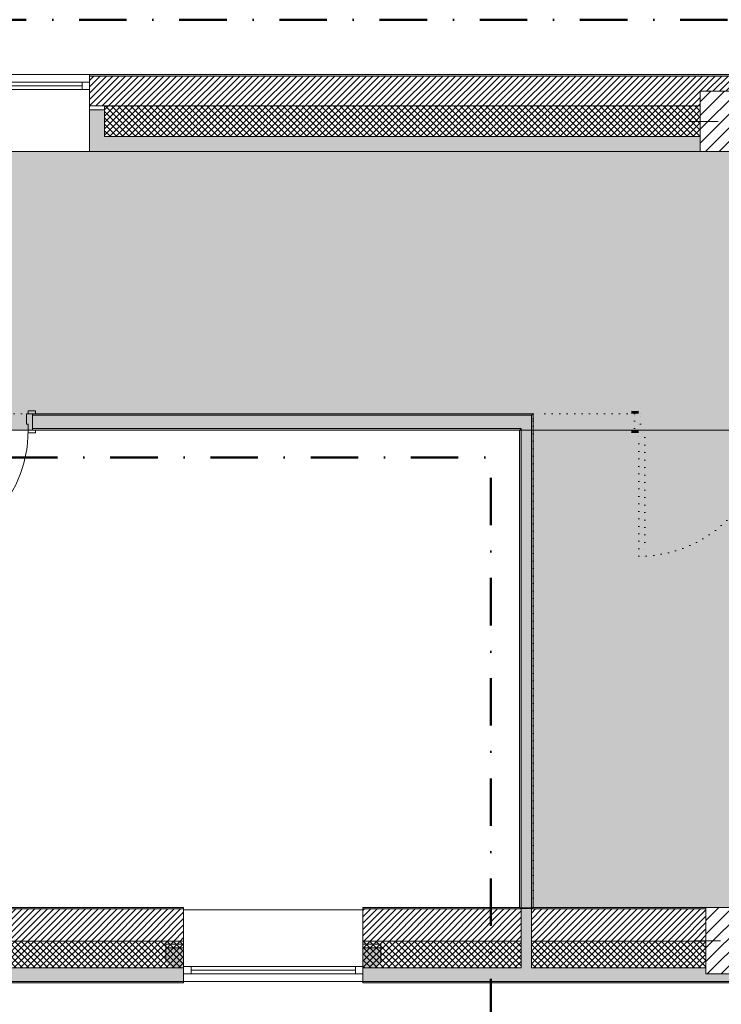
# Model space of a CAD drawing. Header units: millimetres. Extents: x -40968 to 11883, y -18948 to 4746.
# Tile 9 of 33: x -26463 to -21769, y -1842 to 4746. Entities that reach past the tile are written whole.
import ezdxf

# ---------------------------------------------------------------- set-up
doc = ezdxf.new("R2010")
doc.units = ezdxf.units.MM
doc.header["$MEASUREMENT"] = 0
for name, pattern in [('Punteado_1', [50, 0, -50]), ('Punto & Rayas', [670.277762, 317.5, -176.388889, 0, -176.388874]), ('Wipeout_Contour', [1000, 0, -1000])]:
    doc.linetypes.add(name, pattern=pattern)
for name, color, linetype, lineweight, true_color in [('01_2D_Ambit_Pluma_Nº__242', 7, 'Continuous', 50, 0xfb0013), ('12_FAÇ_Façana_Pluma_Nº__102', 7, 'Continuous', 5, 0xcccccc), ('12_FAÇ_Façana_Pluma_Nº__174', 7, 'Continuous', 13, 0xe4ad2c), ('12_FAÇ_Façana_Pluma_Nº__176', 7, 'Continuous', 15, 0x93a0c6), ('12_FAÇ_Façana_Pluma_Nº__43', 7, 'Continuous', 5, 0xa4a4a6), ('14_PAV_Paviment existent_Pluma_Nº__102', 7, 'Continuous', 5, 0xcccccc), ('Puertas Archicad_Pluma_Nº__3', 7, 'Continuous', 5, 0xa4a4a4), ('Ventanas Archicad_Pluma_Nº__23', 7, 'Continuous', 5, 0xa4a4a6), ('Ventanas Archicad_Pluma_Nº__3', 7, 'Continuous', 5, 0xa4a4a4), ('Ventanas Archicad_Pluma_Nº__43', 7, 'Continuous', 5, 0xa4a4a6)]:
    doc.layers.add(name, color=color, linetype=linetype, lineweight=lineweight, true_color=true_color)
for name, color, linetype in [('10_ESTR_Pilars', 7, 'Continuous'), ('12_FAÇ_Façana', 7, 'Continuous'), ('14_PAV_Paviment existent', 7, 'Continuous'), ('Demolido_07_CR_Cel Ras', 7, 'Continuous'), ('Demolido_12_FAÇ_Façana', 7, 'Continuous'), ('Demolido_Puertas Archicad', 7, 'Continuous'), ('Puertas Archicad', 7, 'Continuous'), ('Ventanas Archicad', 7, 'Continuous')]:
    doc.layers.add(name, color=color, linetype=linetype)
for name, color, linetype, lineweight in [('10_ESTR_Pilars_Pluma_Nº__20', 1, 'Continuous', 5), ('10_ESTR_Pilars_Pluma_Nº__28', 7, 'Continuous', 20), ('10_ESTR_Pilars_Pluma_Nº__42', 8, 'Continuous', 25), ('12_FAÇ_Façana_Pluma_Nº__2', 8, 'Continuous', 5), ('12_FAÇ_Façana_Pluma_Nº__7', 7, 'Continuous', 5), ('14_PAV_Paviment existent_Pluma_Nº__89', 7, 'Continuous', 5), ('Demolido_07_CR_Cel Ras_Pluma_Nº__1', 7, 'Continuous', 5), ('Demolido_07_CR_Cel Ras_Pluma_Nº__100', 2, 'Continuous', 5), ('Demolido_12_FAÇ_Façana_Pluma_Nº__1', 7, 'Continuous', 5), ('Demolido_12_FAÇ_Façana_Pluma_Nº__100', 2, 'Continuous', 5), ('Demolido_Puertas Archicad_Pluma_Nº__1', 7, 'Continuous', 5), ('Demolido_Puertas Archicad_Pluma_Nº__100', 2, 'Continuous', 5), ('Puertas Archicad_Pluma_Nº__1', 7, 'Continuous', 5), ('Puertas Archicad_Pluma_Nº__7', 7, 'Continuous', 5), ('Ventanas Archicad_Pluma_Nº__7', 7, 'Continuous', 5)]:
    doc.layers.add(name, color=color, linetype=linetype, lineweight=lineweight)
pattern_1 = [(45, (0, 0), (-21.213203, 21.213203), [])]
pattern_2 = [(45, (0, 0), (-21.213203, 21.213203), []), (135, (0, 0), (21.213203, 21.213203), [])]
pattern_3 = [(0, (0, 0), (0, 75), [0, -75])]
pattern_4 = [(45, (0, 0), (-45.96194, 45.96194), [])]

# ---------------------------------------------------------------- blocks, each defined once
blk = doc.blocks.new('Forjado_1_1', base_point=(7332.1, 1999.6))
at = {"layer": '14_PAV_Paviment existent_Pluma_Nº__102', "linetype": 'Continuous', "lineweight": 0, "true_color": 0x333333}
blk.add_hatch(color=250, dxfattribs=at).paths.add_polyline_path([(7332.1, 1999.6), (7332.1, 3863.5), (-28267.5, 3863.5), (-28277.4, 1999.6)])
at = {"layer": '14_PAV_Paviment existent_Pluma_Nº__89', "color": 7, "linetype": 'Continuous', "lineweight": 5, "flags": 128}
blk.add_lwpolyline([(7332.1, 1999.6), (-28277.4, 1999.6), (-28267.5, 3863.5), (7332.1, 3863.5)], close=True, dxfattribs=at)
blk = doc.blocks.new('Forjado_3_1', base_point=(-23028.4, -1194))
at = {"layer": 'Demolido_07_CR_Cel Ras_Pluma_Nº__100', "linetype": 'Continuous', "lineweight": 0, "true_color": 0x3f3f00}
blk.add_hatch(color=48, dxfattribs=at).paths.add_polyline_path([(-23028.4, -1194), (-1681.1, -1194), (-1681.1, -12339), (-1971.1, -12439), (-3638.9, -12429), (-3638.9, -17084), (5828.9, -17084), (5828.9, -16789), (6428.9, -16799), (6428.9, -12439), (6178.9, -12439), (6061.7, -1189.8), (7253.9, -1194), (7253.9, 3863.5), (-28209.8, 3863.5), (-28209.8, 2109.6), (-23028.4, 2109.6)])
at = {"layer": 'Demolido_07_CR_Cel Ras_Pluma_Nº__1', "color": 7, "linetype": 'Punteado_1', "lineweight": 5, "flags": 128}
blk.add_lwpolyline([(-23028.4, -1194), (-1681.1, -1194), (-1681.1, -12339), (-1971.1, -12439), (-3638.9, -12429), (-3638.9, -17084), (5828.9, -17084), (5828.9, -16789), (6428.9, -16799), (6428.9, -12439), (6178.9, -12439), (6061.7, -1189.8), (7253.9, -1194), (7253.9, 3863.5), (-28209.8, 3863.5), (-28209.8, 2109.6), (-23028.4, 2109.6)], close=True, dxfattribs=at)
blk = doc.blocks.new('Ventana Vertical Multi-Faja 27_2')
at = {"layer": 'Ventanas Archicad_Pluma_Nº__23', "color": 253, "linetype": 'Continuous', "lineweight": 5, "true_color": 0xa4a4a6}
for p, q in [((-600, 0), (-550, 0)), ((-550, 0), (-550, -50)), ((550, -50), (550, 0)), ((550, 0), (600, 0)), ((-550, -50), (-600, -50)), ((600, -50), (550, -50))]:
    blk.add_line(p, q, dxfattribs=at)
at = {"layer": 'Ventanas Archicad_Pluma_Nº__3', "color": 253, "linetype": 'Continuous', "lineweight": 5, "true_color": 0xa4a4a4}
for p, q in [((-600, 50), (600, 50)), ((-550, 0), (550, 0)), ((-550, -25), (550, -25)), ((550, -50), (-550, -50)), ((-600, -465), (600, -465))]:
    blk.add_line(p, q, dxfattribs=at)
at = {"layer": 'Ventanas Archicad_Pluma_Nº__43', "color": 253, "linetype": 'Continuous', "lineweight": 5, "true_color": 0xa4a4a6}
for p, q in [((-600, -160), (-600, -185)), ((600, -160), (600, -185))]:
    blk.add_line(p, q, dxfattribs=at)
at = {"layer": 'Ventanas Archicad_Pluma_Nº__7', "color": 7, "linetype": 'Continuous', "lineweight": 5}
for p, q in [((-600, 50), (-600, 40)), ((-600, 40), (-600, 0)), ((-600, 0), (-600, -50)), ((-600, 0), (-600, -50)), ((600, 50), (600, 40)), ((600, 40), (600, 0)), ((600, 0), (600, -50)), ((600, 0), (600, -50)), ((-600, -50), (-600, -160)), ((600, -50), (600, -160)), ((-600, -185), (-600, -365)), ((-600, -185), (-600, -365)), ((600, -185), (600, -365)), ((600, -185), (600, -365)), ((-600, -365), (-600, -465)), ((-600, -365), (-600, -465)), ((600, -365), (600, -465)), ((600, -365), (600, -465))]:
    blk.add_line(p, q, dxfattribs=at)
blk = doc.blocks.new('Muro_3_1', base_point=(11882.6, 4378.5))
at = {"layer": '12_FAÇ_Façana', "linetype": 'Continuous', "lineweight": 0, "true_color": 0x000000}
h = blk.add_hatch(dxfattribs=at)
h.set_pattern_fill('Yeso_0001', color=18, style=0, pattern_type=2)
h.set_pattern_definition(pattern_3)
h.paths.add_polyline_path([(-25995.4, 4168.5), (-25995.4, 4143.5), (-25895.4, 4143.5), (-25895.4, 4168.5)])
at = {"layer": '12_FAÇ_Façana_Pluma_Nº__102', "linetype": 'Continuous', "lineweight": 0, "true_color": 0xe5e5e5}
for points in [[(-25895.4, 3963.5), (-25895.4, 4143.5), (-25995.4, 4143.5), (-25995.4, 3863.5)], [(-25895.4, 3963.5), (-25995.4, 3863.5), (-21909.8, 3863.5), (-21909.8, 3963.5)]]:
    blk.add_hatch(color=254, dxfattribs=at).paths.add_polyline_path(points)
at = {"layer": '12_FAÇ_Façana_Pluma_Nº__174', "linetype": 'Continuous', "lineweight": 13, "true_color": 0xe4ad2c}
h = blk.add_hatch(dxfattribs=at)
h.set_pattern_fill('SATE_Aislamiento_0001', color=42, style=0, pattern_type=2)
h.set_pattern_definition(pattern_2)
h.paths.add_polyline_path([(-21909.8, 4168.5), (-25895.4, 4168.5), (-25895.4, 4143.5), (-25895.4, 3963.5), (-21909.8, 3963.5)])
at = {"layer": '12_FAÇ_Façana_Pluma_Nº__176', "linetype": 'Continuous', "lineweight": 0, "true_color": 0x495063}
blk.add_hatch(color=251, dxfattribs=at).paths.add_polyline_path([(-25995.4, 4378.5), (-25995.4, 4368.5), (-1257.3, 4368.5), (-1257.3, 4378.5)])
at = {"layer": '12_FAÇ_Façana_Pluma_Nº__2', "linetype": 'Continuous', "lineweight": 5}
h = blk.add_hatch(dxfattribs=at)
h.set_pattern_fill('Ceramic_0001', color=8, style=0, pattern_type=2)
h.set_pattern_definition(pattern_1)
h.paths.add_polyline_path([(-25995.4, 4168.5), (-21909.8, 4168.5), (-21909.8, 4268), (-21509.8, 4268), (-21509.8, 4168.5), (-18909.8, 4168.5), (-18909.8, 4268), (-18509.8, 4268), (-18509.8, 4168.5), (-7400.5, 4168.5), (-7400.5, 4268), (-7000.5, 4268), (-7000.5, 4168.5), (-2000.5, 4168.5), (-2000.5, 4268), (-1600.5, 4268), (-1600.5, 4168.5), (-1257.3, 4168.5), (-1257.3, 4368.5), (-25995.4, 4368.5)])
at = {"layer": '12_FAÇ_Façana_Pluma_Nº__43', "color": 253, "linetype": 'Continuous', "lineweight": 5, "true_color": 0xa4a4a6}
for p, q in [((-25995.4, 4168.5), (-25995.4, 4143.5)), ((-25895.4, 4168.5), (-25995.4, 4168.5)), ((-25895.4, 4143.5), (-25895.4, 4168.5)), ((-25995.4, 4143.5), (-25895.4, 4143.5))]:
    blk.add_line(p, q, dxfattribs=at)
at = {"layer": '12_FAÇ_Façana_Pluma_Nº__7', "color": 7, "linetype": 'Continuous', "lineweight": 5}
for p, q in [((-25995.4, 4378.5), (-25995.4, 4368.5)), ((-1257.3, 4368.5), (-25995.4, 4368.5)), ((-25995.4, 4368.5), (-25995.4, 4328.5)), ((-25995.4, 4328.5), (-25995.4, 4278.5)), ((-25995.4, 4278.5), (-25995.4, 4168.5)), ((-21909.8, 4168.5), (-25895.4, 4168.5)), ((-25995.4, 4143.5), (-25995.4, 3963.5)), ((-25995.4, 4143.5), (-25995.4, 3963.5)), ((-25895.4, 3963.5), (-25895.4, 4143.5)), ((-25995.4, 3963.5), (-25995.4, 3863.5)), ((-25995.4, 3963.5), (-25995.4, 3863.5)), ((-25895.4, 3963.5), (-21909.8, 3963.5))]:
    blk.add_line(p, q, dxfattribs=at)
at = {"layer": '12_FAÇ_Façana_Pluma_Nº__7', "color": 7, "linetype": 'Continuous', "lineweight": 5, "flags": 128}
for points in [[(-1257.3, 4378.5), (-25995.4, 4378.5)], [(-25995.4, 3863.5), (-21909.8, 3863.5)]]:
    blk.add_lwpolyline(points, dxfattribs=at)
at = {"layer": 'Ventanas Archicad', "color": 253, "linetype": 'Continuous', "lineweight": 5, "true_color": 0xa4a4a6, "zscale": 1000}
blk.add_blockref('Ventana Vertical Multi-Faja 27_2', (-26595.4, 4328.5), dxfattribs=at)
blk = doc.blocks.new('Muro_4_1', base_point=(-28050.8, -1194))
at = {"layer": '12_FAÇ_Façana_Pluma_Nº__102', "linetype": 'Continuous', "lineweight": 0, "true_color": 0xe5e5e5}
for points in [[(-28050.8, -1599), (-28050.8, -1689), (-28030.8, -1689), (-28030.8, -1599)], [(-28030.8, -1599), (-28030.8, -1689), (-27980.8, -1689), (-27980.8, -1599)], [(-27980.8, -1599), (-27980.8, -1689), (-27840.8, -1689), (-27840.8, -1599)], [(-27840.8, -1599), (-27840.8, -1689), (-27698, -1689), (-27762.1, -1599)], [(-27698, -1689), (-25366.4, -1689), (-25366.4, -1599), (-27762.1, -1599)], [(-27690.8, -1699), (-25366.4, -1699), (-25366.4, -1689), (-27690.8, -1689)]]:
    blk.add_hatch(color=254, dxfattribs=at).paths.add_polyline_path(points)
at = {"layer": '12_FAÇ_Façana_Pluma_Nº__174', "linetype": 'Continuous', "lineweight": 13, "true_color": 0xe4ad2c}
h = blk.add_hatch(dxfattribs=at)
h.set_pattern_fill('SATE_Aislamiento_0001', color=42, style=0, pattern_type=2)
h.set_pattern_definition(pattern_2)
h.paths.add_polyline_path([(-27814.9, -1484), (-27844.1, -1484), (-27762.1, -1599), (-25366.4, -1599), (-25366.4, -1419), (-27814.9, -1419)])
h = blk.add_hatch(dxfattribs=at)
h.set_pattern_fill('SATE_Aislamiento_0001', color=42, style=0, pattern_type=2)
h.set_pattern_definition(pattern_2)
h.paths.add_polyline_path([(-28030.8, -1484), (-28050.8, -1484), (-28050.8, -1599), (-28030.8, -1599)])
h = blk.add_hatch(dxfattribs=at)
h.set_pattern_fill('SATE_Aislamiento_0001', color=42, style=0, pattern_type=2)
h.set_pattern_definition(pattern_2)
h.paths.add_polyline_path([(-27980.8, -1484), (-28030.8, -1484), (-28030.8, -1599), (-27980.8, -1599)])
h = blk.add_hatch(dxfattribs=at)
h.set_pattern_fill('SATE_Aislamiento_0001', color=42, style=0, pattern_type=2)
h.set_pattern_definition(pattern_2)
h.paths.add_polyline_path([(-27980.8, -1599), (-27840.8, -1599), (-27840.8, -1488.6), (-27844.1, -1484), (-27980.8, -1484)])
h = blk.add_hatch(dxfattribs=at)
h.set_pattern_fill('SATE_Aislamiento_0001', color=42, style=0, pattern_type=2)
h.set_pattern_definition(pattern_2)
h.paths.add_polyline_path([(-27762.1, -1599), (-27840.8, -1488.6), (-27840.8, -1599)])
at = {"layer": '12_FAÇ_Façana_Pluma_Nº__176', "linetype": 'Continuous', "lineweight": 0, "true_color": 0x495063}
blk.add_hatch(color=251, dxfattribs=at).paths.add_polyline_path([(-25366.4, -1194), (-27814.9, -1194), (-27814.9, -1204), (-25366.4, -1204)])
at = {"layer": '12_FAÇ_Façana_Pluma_Nº__2', "linetype": 'Continuous', "lineweight": 5}
h = blk.add_hatch(dxfattribs=at)
h.set_pattern_fill('Ceramic_0001', color=8, style=0, pattern_type=2)
h.set_pattern_definition(pattern_1)
h.paths.add_polyline_path([(-27814.9, -1419), (-25366.4, -1419), (-25366.4, -1204), (-27814.9, -1204)])
at = {"layer": '12_FAÇ_Façana_Pluma_Nº__7', "color": 7, "linetype": 'Continuous', "lineweight": 5}
for p, q in [((-25366.4, -1204), (-27814.9, -1204)), ((-27814.9, -1419), (-25366.4, -1419)), ((-28030.8, -1599), (-28050.8, -1599)), ((-27980.8, -1599), (-28030.8, -1599)), ((-27840.8, -1599), (-27980.8, -1599)), ((-27762.1, -1599), (-27840.8, -1599)), ((-27762.1, -1599), (-25366.4, -1599)), ((-28030.8, -1689), (-28050.8, -1689)), ((-27980.8, -1689), (-28030.8, -1689)), ((-27840.8, -1689), (-27980.8, -1689)), ((-27698, -1689), (-27840.8, -1689)), ((-27698, -1689), (-25366.4, -1689))]:
    blk.add_line(p, q, dxfattribs=at)
at = {"layer": '12_FAÇ_Façana_Pluma_Nº__7', "color": 7, "linetype": 'Continuous', "lineweight": 5, "flags": 128}
for points in [[(-25366.4, -1194), (-27814.9, -1194)], [(-25366.4, -1204), (-25366.4, -1194)], [(-25366.4, -1419), (-25366.4, -1204)], [(-25366.4, -1599), (-25366.4, -1419)], [(-28050.8, -1484), (-28050.8, -1599)], [(-28050.8, -1599), (-28050.8, -1689)], [(-25366.4, -1689), (-25366.4, -1599)], [(-27690.8, -1699), (-25366.4, -1699)], [(-25366.4, -1699), (-25366.4, -1689)]]:
    blk.add_lwpolyline(points, dxfattribs=at)
blk = doc.blocks.new('Muro_14_1', base_point=(-24166.4, -1194))
at = {"layer": '12_FAÇ_Façana_Pluma_Nº__102', "linetype": 'Continuous', "lineweight": 0, "true_color": 0xe5e5e5}
for points in [[(-23108.4, -1599), (-24166.4, -1599), (-24166.4, -1689), (-23108.4, -1689)], [(-23038.4, -1599), (-23108.4, -1599), (-23108.4, -1689), (-23038.4, -1689)], [(-21871.1, -1599), (-23038.4, -1599), (-23038.4, -1689), (-20233.9, -1689), (-20233.9, -1599), (-21518.1, -1599), (-21518.1, -1639), (-21871.1, -1639)], [(-24166.4, -1699), (-20233.9, -1699), (-20233.9, -1689), (-24166.4, -1689)]]:
    blk.add_hatch(color=254, dxfattribs=at).paths.add_polyline_path(points)
at = {"layer": '12_FAÇ_Façana_Pluma_Nº__174', "linetype": 'Continuous', "lineweight": 13, "true_color": 0xe4ad2c}
h = blk.add_hatch(dxfattribs=at)
h.set_pattern_fill('SATE_Aislamiento_0001', color=42, style=0, pattern_type=2)
h.set_pattern_definition(pattern_2)
h.paths.add_polyline_path([(-23108.4, -1419), (-24166.4, -1419), (-24166.4, -1599), (-23108.4, -1599)])
h = blk.add_hatch(dxfattribs=at)
h.set_pattern_fill('SATE_Aislamiento_0001', color=42, style=0, pattern_type=2)
h.set_pattern_definition(pattern_2)
h.paths.add_polyline_path([(-23038.4, -1599), (-21871.1, -1599), (-21871.1, -1419), (-23038.4, -1419)])
h = blk.add_hatch(dxfattribs=at)
h.set_pattern_fill('SATE_Aislamiento_0001', color=42, style=0, pattern_type=2)
h.set_pattern_definition(pattern_2)
h.paths.add_polyline_path([(-21518.1, -1599), (-20233.9, -1599), (-20233.9, -1419), (-21518.1, -1419)])
at = {"layer": '12_FAÇ_Façana_Pluma_Nº__176', "linetype": 'Continuous', "lineweight": 0, "true_color": 0x495063}
for points in [[(-23118.4, -1194), (-24166.4, -1194), (-24166.4, -1204), (-23118.4, -1204)], [(-23108.4, -1194), (-23118.4, -1194), (-23118.4, -1204), (-23108.4, -1204)], [(-23028.4, -1194), (-23038.4, -1194), (-23038.4, -1204), (-23028.4, -1204)], [(-23028.4, -1194), (-23028.4, -1204), (-21871.1, -1204), (-21871.1, -1194)], [(-21518.1, -1194), (-21518.1, -1204), (-20233.9, -1204), (-20233.9, -1194)]]:
    blk.add_hatch(color=251, dxfattribs=at).paths.add_polyline_path(points)
at = {"layer": '12_FAÇ_Façana_Pluma_Nº__2', "linetype": 'Continuous', "lineweight": 5}
h = blk.add_hatch(dxfattribs=at)
h.set_pattern_fill('Ceramic_0001', color=8, style=0, pattern_type=2)
h.set_pattern_definition(pattern_1)
h.paths.add_polyline_path([(-23108.4, -1204), (-24166.4, -1204), (-24166.4, -1419), (-23108.4, -1419)])
h = blk.add_hatch(dxfattribs=at)
h.set_pattern_fill('Ceramic_0001', color=8, style=0, pattern_type=2)
h.set_pattern_definition(pattern_1)
h.paths.add_polyline_path([(-23038.4, -1419), (-21871.1, -1419), (-21871.1, -1204), (-23038.4, -1204)])
h = blk.add_hatch(dxfattribs=at)
h.set_pattern_fill('Ceramic_0001', color=8, style=0, pattern_type=2)
h.set_pattern_definition(pattern_1)
h.paths.add_polyline_path([(-21518.1, -1419), (-20233.9, -1419), (-20233.9, -1204), (-21518.1, -1204)])
at = {"layer": '12_FAÇ_Façana_Pluma_Nº__7', "color": 7, "linetype": 'Continuous', "lineweight": 5}
for p, q in [((-23108.4, -1204), (-24166.4, -1204)), ((-23108.4, -1194), (-23108.4, -1204)), ((-23108.4, -1204), (-23108.4, -1419)), ((-23038.4, -1204), (-23038.4, -1194)), ((-23038.4, -1419), (-23038.4, -1204)), ((-21871.1, -1204), (-23038.4, -1204)), ((-20233.9, -1204), (-21518.1, -1204)), ((-24166.4, -1419), (-23108.4, -1419)), ((-23108.4, -1419), (-23108.4, -1599)), ((-23038.4, -1599), (-23038.4, -1419)), ((-23038.4, -1419), (-21871.1, -1419)), ((-21518.1, -1419), (-20233.9, -1419)), ((-24166.4, -1599), (-23108.4, -1599)), ((-23038.4, -1599), (-21871.1, -1599)), ((-21518.1, -1599), (-20233.9, -1599)), ((-24166.4, -1689), (-23108.4, -1689)), ((-23108.4, -1689), (-23038.4, -1689)), ((-23038.4, -1689), (-20233.9, -1689))]:
    blk.add_line(p, q, dxfattribs=at)
at = {"layer": '12_FAÇ_Façana_Pluma_Nº__7', "color": 7, "linetype": 'Continuous', "lineweight": 5, "flags": 128}
for points in [[(-23118.4, -1194), (-24166.4, -1194)], [(-24166.4, -1194), (-24166.4, -1699)], [(-21871.1, -1194), (-23028.4, -1194)], [(-20233.9, -1194), (-21518.1, -1194)], [(-20233.9, -1699), (-20233.9, -1194)], [(-24166.4, -1699), (-20233.9, -1699)]]:
    blk.add_lwpolyline(points, dxfattribs=at)
blk = doc.blocks.new('Ventana Vertical Multi-Faja 27_6')
at = {"layer": 'Ventanas Archicad_Pluma_Nº__23', "color": 253, "linetype": 'Continuous', "lineweight": 5, "true_color": 0xa4a4a6}
for p, q in [((-600, 0), (-550, 0)), ((-550, 0), (-550, -50)), ((550, -50), (550, 0)), ((550, 0), (600, 0)), ((-550, -50), (-600, -50)), ((600, -50), (550, -50))]:
    blk.add_line(p, q, dxfattribs=at)
at = {"layer": 'Ventanas Archicad_Pluma_Nº__3', "color": 253, "linetype": 'Continuous', "lineweight": 5, "true_color": 0xa4a4a4}
for p, q in [((-600, 50), (600, 50)), ((-550, 0), (550, 0)), ((-550, -25), (550, -25)), ((550, -50), (-550, -50)), ((-600, -430), (600, -430))]:
    blk.add_line(p, q, dxfattribs=at)
at = {"layer": 'Ventanas Archicad_Pluma_Nº__43', "color": 253, "linetype": 'Continuous', "lineweight": 5, "true_color": 0xa4a4a6}
for p, q in [((-600, -200), (-600, -175)), ((600, -200), (600, -175))]:
    blk.add_line(p, q, dxfattribs=at)
at = {"layer": 'Ventanas Archicad_Pluma_Nº__7', "color": 7, "linetype": 'Continuous', "lineweight": 5}
for p, q in [((-600, 50), (-600, 40)), ((-600, 40), (-600, 0)), ((-600, 40), (-600, 0)), ((-600, 0), (-600, -50)), ((-600, 0), (-600, -50)), ((-600, 0), (-600, -50)), ((-600, 0), (-600, -50)), ((600, 50), (600, 40)), ((600, 40), (600, 0)), ((600, 40), (600, 0)), ((600, 0), (600, -50)), ((600, 0), (600, -50)), ((600, 0), (600, -50)), ((600, 0), (600, -50)), ((-600, -50), (-600, -80)), ((-600, -50), (-600, -80)), ((600, -50), (600, -80)), ((600, -50), (600, -80)), ((-600, -80), (-600, -175)), ((-600, -80), (-600, -175)), ((600, -80), (600, -175)), ((600, -80), (600, -175)), ((-600, -200), (-600, -420)), ((600, -200), (600, -420)), ((-600, -420), (-600, -430)), ((600, -420), (600, -430))]:
    blk.add_line(p, q, dxfattribs=at)
blk = doc.blocks.new('Muro_17_1', base_point=(-25366.4, -1209))
at = {"layer": '12_FAÇ_Façana', "linetype": 'Continuous', "lineweight": 0, "true_color": 0x000000}
h = blk.add_hatch(dxfattribs=at)
h.set_pattern_fill('Yeso_0001', color=18, style=0, pattern_type=2)
h.set_pattern_definition(pattern_3)
h.paths.add_polyline_path([(-25366.4, -1439), (-25486.4, -1439), (-25486.4, -1464), (-25366.4, -1464)])
h = blk.add_hatch(dxfattribs=at)
h.set_pattern_fill('Yeso_0001', color=18, style=0, pattern_type=2)
h.set_pattern_definition(pattern_3)
h.paths.add_polyline_path([(-24166.4, -1439), (-24166.4, -1464), (-24046.4, -1464), (-24046.4, -1439)])
at = {"layer": '12_FAÇ_Façana_Pluma_Nº__102', "linetype": 'Continuous', "lineweight": 0, "true_color": 0xe5e5e5}
for points in [[(-25486.4, -1559), (-25366.4, -1679), (-25366.4, -1464), (-25486.4, -1464)], [(-24046.4, -1559), (-24046.4, -1464), (-24166.4, -1464), (-24166.4, -1679)]]:
    blk.add_hatch(color=254, dxfattribs=at).paths.add_polyline_path(points)
at = {"layer": '12_FAÇ_Façana_Pluma_Nº__43', "color": 253, "linetype": 'Continuous', "lineweight": 5, "true_color": 0xa4a4a6}
for p, q in [((-25486.4, -1439), (-25366.4, -1439)), ((-25486.4, -1464), (-25486.4, -1439)), ((-25366.4, -1439), (-25366.4, -1464)), ((-24166.4, -1439), (-24166.4, -1464)), ((-24046.4, -1439), (-24166.4, -1439)), ((-24046.4, -1464), (-24046.4, -1439)), ((-25366.4, -1464), (-25486.4, -1464)), ((-24166.4, -1464), (-24046.4, -1464))]:
    blk.add_line(p, q, dxfattribs=at)
at = {"layer": '12_FAÇ_Façana_Pluma_Nº__7', "color": 7, "linetype": 'Continuous', "lineweight": 5}
for p, q in [((-25366.4, -1219), (-25366.4, -1209)), ((-25366.4, -1439), (-25366.4, -1219)), ((-24166.4, -1219), (-24166.4, -1209)), ((-24166.4, -1439), (-24166.4, -1219)), ((-25486.4, -1559), (-25486.4, -1464)), ((-25366.4, -1559), (-25366.4, -1464)), ((-25366.4, -1559), (-25366.4, -1464)), ((-24166.4, -1559), (-24166.4, -1464)), ((-24166.4, -1559), (-24166.4, -1464)), ((-24046.4, -1559), (-24046.4, -1464)), ((-25366.4, -1589), (-25366.4, -1559)), ((-25366.4, -1589), (-25366.4, -1559)), ((-24166.4, -1589), (-24166.4, -1559)), ((-24166.4, -1589), (-24166.4, -1559)), ((-25366.4, -1639), (-25366.4, -1589)), ((-25366.4, -1639), (-25366.4, -1589)), ((-25366.4, -1679), (-25366.4, -1639)), ((-25366.4, -1679), (-25366.4, -1639)), ((-24166.4, -1639), (-24166.4, -1589)), ((-24166.4, -1639), (-24166.4, -1589)), ((-24166.4, -1679), (-24166.4, -1639)), ((-24166.4, -1679), (-24166.4, -1639)), ((-25366.4, -1689), (-25366.4, -1679)), ((-24166.4, -1689), (-24166.4, -1679))]:
    blk.add_line(p, q, dxfattribs=at)
at = {"layer": 'Ventanas Archicad', "color": 253, "linetype": 'Continuous', "lineweight": 5, "true_color": 0xa4a4a6, "zscale": 1000, "rotation": 180}
blk.add_blockref('Ventana Vertical Multi-Faja 27_6', (-24766.4, -1639), dxfattribs=at)
blk = doc.blocks.new('Muro_83_1', base_point=(-23028.4, -1194))
at = {"layer": '12_FAÇ_Façana_Pluma_Nº__102', "linetype": 'Continuous', "lineweight": 0, "true_color": 0xe5e5e5}
for points in [[(-23108.4, 2009.6), (-23108.4, -1194), (-23038.4, -1194), (-23038.4, 2009.6)], [(-23038.4, -1194), (-23108.4, -1194), (-23108.4, -1204), (-23038.4, -1204)], [(-23038.4, -1204), (-23108.4, -1204), (-23108.4, -1419), (-23038.4, -1419)], [(-23038.4, -1419), (-23108.4, -1419), (-23108.4, -1599), (-23038.4, -1599)]]:
    blk.add_hatch(color=254, dxfattribs=at).paths.add_polyline_path(points)
at = {"layer": '12_FAÇ_Façana_Pluma_Nº__176', "linetype": 'Continuous', "lineweight": 0, "true_color": 0x495063}
for points in [[(-23028.4, 2109.6), (-23038.4, 2109.6), (-23038.4, 2099.6), (-23036.6, 2099.6)], [(-23036.6, 2099.6), (-23028.4, 2099.6), (-23028.4, 2109.6)], [(-23038.4, 2097.3), (-23036.6, 2099.6), (-23038.4, 2099.6)], [(-23036.6, 2099.6), (-23038.4, 2097.3), (-23038.4, -1194), (-23028.4, -1194), (-23028.4, 2099.6)], [(-23118.4, 1999.6), (-23110.2, 2009.6), (-23118.4, 2009.6)], [(-23118.4, 1999.6), (-23108.4, 1999.6), (-23108.4, 2009.6), (-23110.2, 2009.6)], [(-23118.4, 1999.6), (-23118.4, -1194), (-23108.4, -1194), (-23108.4, 1999.6)]]:
    blk.add_hatch(color=251, dxfattribs=at).paths.add_polyline_path(points)
at = {"layer": '12_FAÇ_Façana_Pluma_Nº__7', "color": 7, "linetype": 'Continuous', "lineweight": 5}
for p, q in [((-23038.4, 2099.6), (-23038.4, 2097.3)), ((-23038.4, 2009.6), (-23038.4, 2097.3)), ((-23110.2, 2009.6), (-23118.4, 2009.6)), ((-23108.4, 2009.6), (-23110.2, 2009.6)), ((-23108.4, 2009.6), (-23108.4, -1194)), ((-23038.4, -1194), (-23038.4, 2009.6)), ((-23108.4, -1194), (-23108.4, -1204)), ((-23108.4, -1204), (-23108.4, -1419)), ((-23038.4, -1204), (-23038.4, -1194)), ((-23038.4, -1419), (-23038.4, -1204)), ((-23108.4, -1419), (-23108.4, -1599)), ((-23038.4, -1599), (-23038.4, -1419))]:
    blk.add_line(p, q, dxfattribs=at)
at = {"layer": '12_FAÇ_Façana_Pluma_Nº__7', "color": 7, "linetype": 'Continuous', "lineweight": 5, "flags": 128}
for points in [[(-23028.4, 2109.6), (-23038.4, 2109.6)], [(-23028.4, -1194), (-23028.4, 2109.6)], [(-23118.4, 1999.6), (-23118.4, -1194)]]:
    blk.add_lwpolyline(points, dxfattribs=at)
blk = doc.blocks.new('Puerta 27[23]_1')
at = {"layer": 'Demolido_Puertas Archicad_Pluma_Nº__100', "linetype": 'Continuous', "lineweight": 5}
for points in [[(-22320.9, 2109.6), (-22320.9, 2128.6), (-22370.9, 2128.6), (-22370.9, 2109.6)], [(-22348.9, 2109.6), (-22348.9, 1999.6), (-22320.9, 1999.6), (-22320.9, 2039.6), (-22308.9, 2039.6), (-22308.9, 2109.6)], [(-21488.9, 2109.6), (-21488.9, 2039.6), (-21476.9, 2039.6), (-21476.9, 1999.6), (-21448.9, 1999.6), (-21448.9, 2109.6)], [(-21476.9, 2128.6), (-21476.9, 2109.6), (-21426.9, 2109.6), (-21426.9, 2128.6)], [(-22320.9, 1980.6), (-22320.9, 1999.6), (-22370.9, 1999.6), (-22370.9, 1980.6)], [(-22320.9, 1155.6), (-22280.9, 1155.6), (-22280.9, 1999.6), (-22320.9, 1999.6)], [(-21476.9, 1999.6), (-21476.9, 1980.6), (-21426.9, 1980.6), (-21426.9, 1999.6)]]:
    blk.add_hatch(color=2, dxfattribs=at).paths.add_polyline_path(points)
at = {"layer": 'Demolido_Puertas Archicad_Pluma_Nº__1', "color": 7, "linetype": 'Punteado_1', "lineweight": 5}
for p, q in [((-22370.9, 2109.6), (-22370.9, 2128.6)), ((-22370.9, 2128.6), (-22320.9, 2128.6)), ((-22320.9, 2109.6), (-22370.9, 2109.6)), ((-22348.9, 2109.6), (-22370.9, 2109.6)), ((-22348.9, 2109.6), (-22370.9, 2109.6)), ((-22348.9, 2109.6), (-22348.9, 1999.6)), ((-22308.9, 2109.6), (-22348.9, 2109.6)), ((-22348.9, 2099.6), (-22348.9, 2109.6)), ((-22348.9, 2099.6), (-22348.9, 2109.6)), ((-22320.9, 2128.6), (-22320.9, 2109.6)), ((-22308.9, 2039.6), (-22308.9, 2109.6)), ((-21488.9, 2109.6), (-21488.9, 2039.6)), ((-21448.9, 2109.6), (-21488.9, 2109.6)), ((-21476.9, 2128.6), (-21426.9, 2128.6)), ((-21476.9, 2109.6), (-21476.9, 2128.6)), ((-21426.9, 2109.6), (-21476.9, 2109.6)), ((-21448.9, 1999.6), (-21448.9, 2109.6)), ((-21448.9, 2099.6), (-21448.9, 2109.6)), ((-21448.9, 2099.6), (-21448.9, 2109.6)), ((-21448.9, 2109.6), (-21426.9, 2109.6)), ((-21448.9, 2109.6), (-21426.9, 2109.6)), ((-21426.9, 2128.6), (-21426.9, 2109.6)), ((-22348.9, 2009.6), (-22348.9, 2099.6)), ((-22348.9, 2009.6), (-22348.9, 2099.6)), ((-21448.9, 2009.6), (-21448.9, 2099.6)), ((-21448.9, 2009.6), (-21448.9, 2099.6)), ((-22370.9, 1980.6), (-22370.9, 1999.6)), ((-22370.9, 1999.6), (-22320.9, 1999.6)), ((-22348.9, 1999.6), (-22370.9, 1999.6)), ((-22348.9, 1999.6), (-22370.9, 1999.6)), ((-22320.9, 1980.6), (-22370.9, 1980.6)), ((-22348.9, 1999.6), (-22348.9, 2009.6)), ((-22348.9, 1999.6), (-22348.9, 2009.6)), ((-22348.9, 1999.6), (-22320.9, 1999.6)), ((-22320.9, 1999.6), (-22320.9, 2039.6)), ((-22320.9, 2039.6), (-22308.9, 2039.6)), ((-22320.9, 1999.6), (-22320.9, 1980.6)), ((-22320.9, 1155.6), (-22320.9, 1999.6)), ((-22320.9, 1999.6), (-22280.9, 1999.6)), ((-22280.9, 1999.6), (-22280.9, 1155.6)), ((-21488.9, 2039.6), (-21476.9, 2039.6)), ((-21476.9, 2039.6), (-21476.9, 1999.6)), ((-21476.9, 1999.6), (-21426.9, 1999.6)), ((-21476.9, 1980.6), (-21476.9, 1999.6)), ((-21476.9, 1999.6), (-21448.9, 1999.6)), ((-21426.9, 1980.6), (-21476.9, 1980.6)), ((-21448.9, 1999.6), (-21448.9, 2009.6)), ((-21448.9, 1999.6), (-21448.9, 2009.6)), ((-21448.9, 1999.6), (-21426.9, 1999.6)), ((-21448.9, 1999.6), (-21426.9, 1999.6)), ((-21426.9, 1999.6), (-21426.9, 1980.6)), ((-22280.9, 1155.6), (-22320.9, 1155.6))]:
    blk.add_line(p, q, dxfattribs=at)
blk.add_arc((-22320.9, 1999.6), 844, 270, 0, dxfattribs=at)
blk = doc.blocks.new('Muro_104_1', base_point=(7332.1, 1999.6))
at = {"layer": 'Demolido_12_FAÇ_Façana_Pluma_Nº__100', "linetype": 'Continuous', "lineweight": 5}
for points in [[(-23028.4, 2109.6), (-23028.4, 2099.6), (-22348.9, 2099.6), (-22348.9, 2109.6)], [(-23028.4, 2099.6), (-23028.4, 2009.6), (-22348.9, 2009.6), (-22348.9, 2099.6)], [(-23028.4, 1999.6), (-22348.9, 1999.6), (-22348.9, 2009.6), (-23028.4, 2009.6)]]:
    blk.add_hatch(color=2, dxfattribs=at).paths.add_polyline_path(points)
at = {"layer": 'Demolido_12_FAÇ_Façana_Pluma_Nº__1', "color": 7, "linetype": 'Punteado_1', "lineweight": 5}
for p, q in [((-22348.9, 2109.6), (-22370.9, 2109.6)), ((-22348.9, 2099.6), (-22348.9, 2109.6)), ((-22348.9, 2009.6), (-22348.9, 2099.6)), ((-22348.9, 1999.6), (-22370.9, 1999.6)), ((-22348.9, 1999.6), (-22348.9, 2009.6))]:
    blk.add_line(p, q, dxfattribs=at)
at = {"layer": 'Demolido_12_FAÇ_Façana_Pluma_Nº__1', "color": 7, "linetype": 'Punteado_1', "lineweight": 5, "flags": 128}
for points in [[(-22348.9, 2109.6), (-23028.4, 2109.6)], [(-23028.4, 2109.6), (-23028.4, 1999.6)], [(-23028.4, 1999.6), (-22348.9, 1999.6)]]:
    blk.add_lwpolyline(points, dxfattribs=at)
at = {"layer": 'Demolido_Puertas Archicad', "color": 7, "linetype": 'Punteado_1', "lineweight": 5}
blk.add_blockref('Puerta 27[23]_1', (0, 0), dxfattribs=at)
blk = doc.blocks.new('Puerta 27_5')
at = {"layer": 'Puertas Archicad_Pluma_Nº__1', "color": 7, "linetype": 'Continuous', "lineweight": 5}
for p, q in [((382, 0), (382, 844)), ((382, 844), (422, 844)), ((422, 844), (422, 0)), ((-472, 0), (-472, 19)), ((-472, 19), (-422, 19)), ((-422, 0), (-472, 0)), ((-422, 0), (-450, 0)), ((-450, 0), (-450, -110)), ((-422, 19), (-422, 0)), ((-422, -40), (-422, 0)), ((422, 0), (382, 0)), ((422, 19), (472, 19)), ((422, 0), (422, 19)), ((472, 0), (422, 0)), ((450, 0), (422, 0)), ((422, 0), (422, -40)), ((450, -110), (450, 0)), ((472, 19), (472, 0)), ((-410, -40), (-422, -40)), ((-410, -110), (-410, -40)), ((422, -40), (410, -40)), ((410, -40), (410, -110)), ((-472, -129), (-472, -110)), ((-472, -110), (-422, -110)), ((-422, -129), (-472, -129)), ((-450, -110), (-410, -110)), ((-422, -110), (-422, -129)), ((410, -110), (450, -110)), ((422, -110), (472, -110)), ((422, -129), (422, -110)), ((472, -129), (422, -129)), ((472, -110), (472, -129))]:
    blk.add_line(p, q, dxfattribs=at)
at = {"layer": 'Puertas Archicad_Pluma_Nº__3', "color": 253, "linetype": 'Continuous', "lineweight": 5, "true_color": 0xa4a4a4}
blk.add_arc((422, 0), 844, 90, 180, dxfattribs=at)
at = {"layer": 'Puertas Archicad_Pluma_Nº__7', "color": 7, "linetype": 'Continuous', "lineweight": 5}
for p, q in [((-450, 0), (-472, 0)), ((-450, 0), (-472, 0)), ((-450, 0), (-450, -10)), ((-450, 0), (-450, -10)), ((450, 0), (450, -10)), ((450, 0), (450, -10)), ((450, 0), (472, 0)), ((450, 0), (472, 0)), ((-450, -10), (-450, -100)), ((-450, -10), (-450, -100)), ((450, -10), (450, -100)), ((450, -10), (450, -100)), ((-450, -110), (-472, -110)), ((-450, -110), (-472, -110)), ((-450, -100), (-450, -110)), ((-450, -100), (-450, -110)), ((450, -100), (450, -110)), ((450, -100), (450, -110)), ((450, -110), (472, -110)), ((450, -110), (472, -110))]:
    blk.add_line(p, q, dxfattribs=at)
blk = doc.blocks.new('Muro_105_1', base_point=(-23028.4, 1999.6))
at = {"layer": '12_FAÇ_Façana_Pluma_Nº__102', "linetype": 'Continuous', "lineweight": 0, "true_color": 0xe5e5e5}
for points in [[(-26378.7, 2009.6), (-23110.2, 2009.6), (-23108.4, 2011.8), (-23108.4, 2099.6), (-26378.7, 2099.6)], [(-23108.4, 2011.8), (-23038.4, 2097.3), (-23038.4, 2099.6), (-23108.4, 2099.6)], [(-23038.4, 2009.6), (-23038.4, 2097.3), (-23108.4, 2011.8), (-23108.4, 2009.6)], [(-23108.4, 2009.6), (-23108.4, 2011.8), (-23110.2, 2009.6)]]:
    blk.add_hatch(color=254, dxfattribs=at).paths.add_polyline_path(points)
at = {"layer": '12_FAÇ_Façana_Pluma_Nº__176', "linetype": 'Continuous', "lineweight": 0, "true_color": 0x495063}
for points in [[(-26378.7, 2109.6), (-26378.7, 2099.6), (-23038.4, 2099.6), (-23038.4, 2109.6)], [(-23118.4, 2009.6), (-26378.7, 2009.6), (-26378.7, 1999.6), (-23118.4, 1999.6)]]:
    blk.add_hatch(color=251, dxfattribs=at).paths.add_polyline_path(points)
at = {"layer": '12_FAÇ_Façana_Pluma_Nº__7', "color": 7, "linetype": 'Continuous', "lineweight": 5}
for p, q in [((-26378.7, 2109.6), (-26356.7, 2109.6)), ((-26378.7, 2099.6), (-26378.7, 2109.6)), ((-23108.4, 2099.6), (-26378.7, 2099.6)), ((-26378.7, 2009.6), (-26378.7, 2099.6)), ((-23038.4, 2099.6), (-23108.4, 2099.6)), ((-23038.4, 2099.6), (-23038.4, 2097.3)), ((-23038.4, 2009.6), (-23038.4, 2097.3)), ((-26378.7, 2009.6), (-23118.4, 2009.6)), ((-26378.7, 1999.6), (-26378.7, 2009.6)), ((-26378.7, 1999.6), (-26356.7, 1999.6)), ((-23110.2, 2009.6), (-23118.4, 2009.6)), ((-23108.4, 2009.6), (-23110.2, 2009.6))]:
    blk.add_line(p, q, dxfattribs=at)
at = {"layer": '12_FAÇ_Façana_Pluma_Nº__7', "color": 7, "linetype": 'Continuous', "lineweight": 5, "flags": 128}
for points in [[(-23038.4, 2109.6), (-26378.7, 2109.6)], [(-26378.7, 1999.6), (-23118.4, 1999.6)]]:
    blk.add_lwpolyline(points, dxfattribs=at)
at = {"layer": 'Puertas Archicad', "color": 253, "linetype": 'Continuous', "lineweight": 5, "true_color": 0xa4a4a6, "zscale": 1000, "rotation": 180}
blk.add_blockref('Puerta 27_5', (-26828.7, 1999.6), dxfattribs=at)
blk = doc.blocks.new('Pilar_1_1', base_point=(-21694.6, -1416.5))
at = {"color": 254, "linetype": 'Wipeout_Contour', "lineweight": 0, "ltscale": 86967.798109}
blk.add_wipeout([(-21871.1, -1639), (-21518.1, -1639), (-21518.1, -1194), (-21871.1, -1194)], dxfattribs=at).dxf.layer = '10_ESTR_Pilars'
at = {"layer": '10_ESTR_Pilars_Pluma_Nº__42', "linetype": 'Continuous', "lineweight": 25}
h = blk.add_hatch(dxfattribs=at)
h.set_pattern_fill('00_GCT_trama_45º_e1_400__05', color=8, style=0, pattern_type=2)
h.set_pattern_definition(pattern_4)
h.paths.add_polyline_path([(-21871.1, -1639), (-21518.1, -1639), (-21518.1, -1194), (-21871.1, -1194)])
at = {"layer": '10_ESTR_Pilars_Pluma_Nº__20', "color": 1, "linetype": 'Continuous', "lineweight": 5}
for p, q in [((-21694.6, -1336.5), (-21694.6, -1114)), ((-21774.6, -1416.5), (-21951.1, -1416.5)), ((-21614.6, -1416.5), (-21438.1, -1416.5)), ((-21694.6, -1496.5), (-21694.6, -1719))]:
    blk.add_line(p, q, dxfattribs=at)
blk.add_point((-21694.6, -1416.5), dxfattribs=at)
at = {"layer": '10_ESTR_Pilars_Pluma_Nº__28', "color": 7, "linetype": 'Continuous', "lineweight": 20, "flags": 128}
blk.add_lwpolyline([(-21871.1, -1639), (-21518.1, -1639), (-21518.1, -1194), (-21871.1, -1194)], close=True, dxfattribs=at)
blk = doc.blocks.new('Pilar_36_1', base_point=(-21709.8, 4065.7))
at = {"color": 254, "linetype": 'Wipeout_Contour', "lineweight": 0, "ltscale": 88352.480764}
blk.add_wipeout([(-21909.8, 3863.5), (-21509.8, 3863.5), (-21509.8, 4268), (-21909.8, 4268)], dxfattribs=at).dxf.layer = '10_ESTR_Pilars'
at = {"layer": '10_ESTR_Pilars_Pluma_Nº__42', "linetype": 'Continuous', "lineweight": 25}
h = blk.add_hatch(dxfattribs=at)
h.set_pattern_fill('00_GCT_trama_45º_e1_400__05', color=8, style=0, pattern_type=2)
h.set_pattern_definition(pattern_4)
h.paths.add_polyline_path([(-21909.8, 3863.5), (-21509.8, 3863.5), (-21509.8, 4268), (-21909.8, 4268)])
at = {"layer": '10_ESTR_Pilars_Pluma_Nº__20', "color": 1, "linetype": 'Continuous', "lineweight": 5}
for p, q in [((-21709.8, 4145.7), (-21709.8, 4348)), ((-21789.8, 4065.7), (-21989.8, 4065.7)), ((-21629.8, 4065.7), (-21429.8, 4065.7)), ((-21709.8, 3985.7), (-21709.8, 3783.5))]:
    blk.add_line(p, q, dxfattribs=at)
blk.add_point((-21709.8, 4065.7), dxfattribs=at)
at = {"layer": '10_ESTR_Pilars_Pluma_Nº__28', "color": 7, "linetype": 'Continuous', "lineweight": 20, "flags": 128}
blk.add_lwpolyline([(-21909.8, 3863.5), (-21509.8, 3863.5), (-21509.8, 4268), (-21909.8, 4268)], close=True, dxfattribs=at)
blk = doc.blocks.new('Pilar_43_1', base_point=(-21709.8, 4065.7))
at = {"color": 254, "linetype": 'Wipeout_Contour', "lineweight": 0, "ltscale": 88352.480764}
blk.add_wipeout([(-21909.8, 3863.5), (-21509.8, 3863.5), (-21509.8, 4268), (-21909.8, 4268)], dxfattribs=at).dxf.layer = '10_ESTR_Pilars'
at = {"layer": '10_ESTR_Pilars_Pluma_Nº__42', "linetype": 'Continuous', "lineweight": 25}
h = blk.add_hatch(dxfattribs=at)
h.set_pattern_fill('00_GCT_trama_45º_e1_400__05', color=8, style=0, pattern_type=2)
h.set_pattern_definition(pattern_4)
h.paths.add_polyline_path([(-21909.8, 3863.5), (-21509.8, 3863.5), (-21509.8, 4268), (-21909.8, 4268)])
at = {"layer": '10_ESTR_Pilars_Pluma_Nº__20', "color": 1, "linetype": 'Continuous', "lineweight": 5}
for p, q in [((-21709.8, 4145.7), (-21709.8, 4348)), ((-21789.8, 4065.7), (-21989.8, 4065.7)), ((-21629.8, 4065.7), (-21429.8, 4065.7)), ((-21709.8, 3985.7), (-21709.8, 3783.5))]:
    blk.add_line(p, q, dxfattribs=at)
blk.add_point((-21709.8, 4065.7), dxfattribs=at)
at = {"layer": '10_ESTR_Pilars_Pluma_Nº__28', "color": 7, "linetype": 'Continuous', "lineweight": 20, "flags": 128}
blk.add_lwpolyline([(-21909.8, 3863.5), (-21509.8, 3863.5), (-21509.8, 4268), (-21909.8, 4268)], close=True, dxfattribs=at)

msp = doc.modelspace()

# ---------------------------------------------------------------- linework, layer by layer
at = {"layer": '01_2D_Ambit_Pluma_Nº__242', "color": 1, "linetype": 'Punto & Rayas', "lineweight": 50, "true_color": 0xfb0013, "flags": 128}
msp.add_lwpolyline([(-28500, 1816.8), (-28500, 4745.9), (7879.6, 4745.9), (7879.6, -1396.9), (6474.1, -1396.9), (6474.1, -11392.7), (6916.3, -11392.7), (6916.3, -17756.6), (-3932.3, -17756.6), (-3932.3, -11834.9), (-2447.9, -11834.9), (-2447.9, -2249.6), (-23311.2, -2249.6), (-23311.2, 1816.8)], close=True, dxfattribs=at)

# ---------------------------------------------------------------- block references
at = {"layer": '12_FAÇ_Façana', "color": 7, "lineweight": 20}
for name, p in [('Muro_3_1', (11882.6, 4378.5)), ('Muro_105_1', (-23028.4, 1999.6)), ('Muro_83_1', (-23028.4, -1194)), ('Muro_4_1', (-28050.8, -1194)), ('Muro_17_1', (-25366.4, -1209)), ('Muro_14_1', (-24166.4, -1194))]:
    msp.add_blockref(name, p, dxfattribs=at)
at = {"layer": '14_PAV_Paviment existent', "color": 7, "linetype": 'Continuous', "lineweight": 5}
msp.add_blockref('Forjado_1_1', (7332.1, 1999.6), dxfattribs=at)
at = {"layer": 'Demolido_07_CR_Cel Ras', "color": 7, "linetype": 'Punteado_1', "lineweight": 5}
msp.add_blockref('Forjado_3_1', (-23028.4, -1194), dxfattribs=at)
at = {"layer": 'Demolido_12_FAÇ_Façana', "color": 7, "lineweight": 5}
msp.add_blockref('Muro_104_1', (7332.1, 1999.6), dxfattribs=at)

# ---------------------------------------------------------------- next in the draw order: block references
at = {"layer": '10_ESTR_Pilars', "color": 7, "lineweight": 20}
for name, p in [('Pilar_36_1', (-21709.8, 4065.7)), ('Pilar_1_1', (-21694.6, -1416.5))]:
    msp.add_blockref(name, p, dxfattribs=at)

# ---------------------------------------------------------------- next in the draw order: block references
msp.add_blockref('Pilar_43_1', (-21709.8, 4065.7), dxfattribs=at)

doc.saveas('drawing.dxf')
